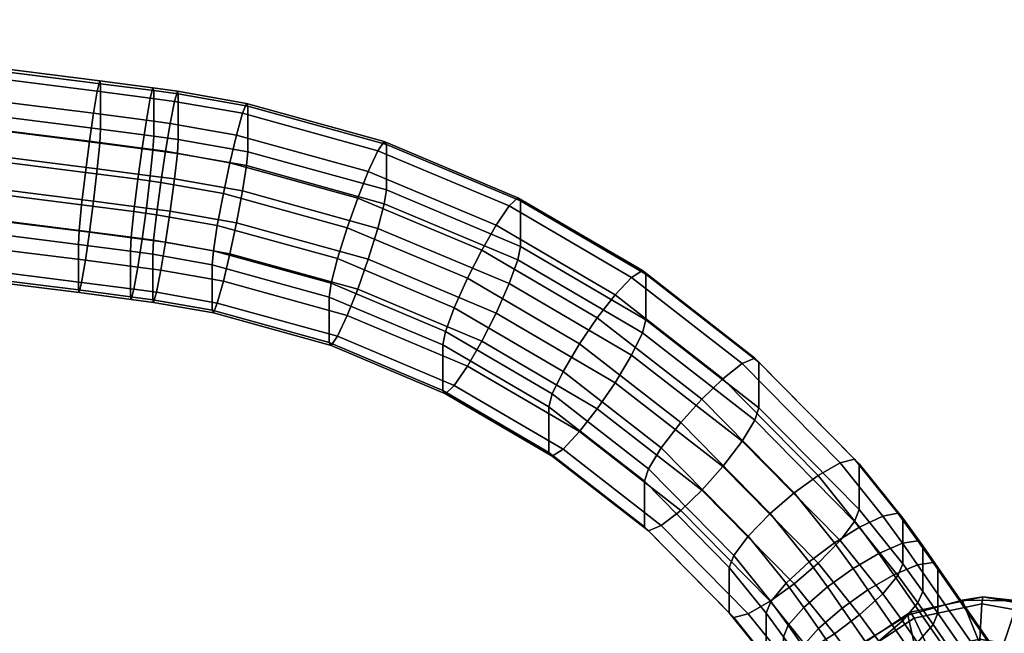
# Model space of a CAD drawing. Header units: millimetres. Extents: x -295 to 295, y -265 to 327.
# Tile 153 of 155: x 153 to 212, y 284 to 320. Entities that reach past the tile are written whole.
import ezdxf

# ---------------------------------------------------------------- set-up
doc = ezdxf.new("R2010")
doc.units = ezdxf.units.MM
doc.header["$MEASUREMENT"] = 0
doc.layers.add('ram', color=7, linetype='Continuous')

msp = doc.modelspace()

# ---------------------------------------------------------------- meshes
at = {"layer": 'ram'}
mesh = msp.add_polyface(dxfattribs=at)
corners = [(150.75, 312.084, 800.956), (125.733, 314.917, 800.162), (125.554, 312.993, 799.545), (150.533, 310.165, 800.339), (150.986, 313.937, 800.801), (125.928, 316.774, 800.005), (151.223, 315.599, 799.97), (126.124, 318.441, 799.173), (151.44, 316.917, 798.444), (126.303, 319.763, 797.646), (151.583, 317.522, 796.514), (126.421, 320.371, 795.714), (151.627, 317.36, 794.648), (126.458, 320.21, 793.848), (151.627, 314.659, 785.019), (126.458, 317.508, 784.22), (151.583, 313.826, 783.342), (126.421, 316.675, 782.542), (151.44, 312.305, 782.008), (126.303, 315.151, 781.209), (151.223, 310.386, 781.39), (126.124, 313.228, 780.593), (150.986, 308.533, 781.545), (125.928, 311.371, 780.749), (150.75, 306.871, 782.376), (125.733, 309.703, 781.581), (150.533, 305.553, 783.902), (125.554, 308.381, 783.109), (156.579, 307.025, 797.548), (150.346, 307.812, 797.327), (150.346, 305.11, 787.699), (156.579, 304.323, 787.92), (156.625, 307.857, 799.226), (150.391, 308.644, 799.005), (156.771, 309.378, 800.56), (156.995, 311.296, 801.178), (157.237, 313.148, 801.023), (157.48, 314.81, 800.192), (157.703, 316.127, 798.666), (157.85, 316.731, 796.736), (157.896, 316.569, 794.87), (157.896, 313.867, 785.241), (157.85, 313.035, 783.563), (157.703, 311.515, 782.23), (157.48, 309.596, 781.612), (157.237, 307.744, 781.766), (156.995, 306.083, 782.597), (156.771, 304.766, 784.123), (156.625, 304.161, 786.054), (150.391, 304.948, 785.833), (159.671, 306.623, 797.661), (159.671, 303.921, 788.032), (159.719, 307.455, 799.339), (159.873, 308.974, 800.673), (160.107, 310.891, 801.291), (160.361, 312.741, 801.137), (160.614, 314.402, 800.306), (160.848, 315.718, 798.781), (161.002, 316.321, 796.851), (161.05, 316.159, 794.985), (161.002, 312.625, 783.679), (161.05, 313.457, 785.357), (160.848, 311.105, 782.344), (160.614, 309.188, 781.726), (160.361, 307.338, 781.881), (160.107, 305.678, 782.711), (159.873, 304.362, 784.237), (159.719, 303.759, 786.166)]
mesh.append_faces([[corners[k] for k in face] for face in [(0, 1, 2, 3), (4, 5, 1, 0), (6, 7, 5, 4), (8, 9, 7, 6), (10, 11, 9, 8), (12, 13, 11, 10), (14, 15, 13, 12), (16, 17, 15, 14), (18, 19, 17, 16), (20, 21, 19, 18), (22, 23, 21, 20), (24, 25, 23, 22), (26, 27, 25, 24), (28, 29, 30, 31), (32, 33, 29, 28), (34, 3, 33, 32), (35, 0, 3, 34), (36, 4, 0, 35), (37, 6, 4, 36), (38, 8, 6, 37), (39, 10, 8, 38), (40, 12, 10, 39), (41, 14, 12, 40), (42, 16, 14, 41), (43, 18, 16, 42), (44, 20, 18, 43), (45, 22, 20, 44), (46, 24, 22, 45), (47, 26, 24, 46), (48, 49, 26, 47), (31, 30, 49, 48), (50, 28, 31, 51), (52, 32, 28, 50), (53, 34, 32, 52), (54, 35, 34, 53), (55, 36, 35, 54), (56, 37, 36, 55), (57, 38, 37, 56), (58, 39, 38, 57), (59, 40, 39, 58), (60, 42, 41, 61), (62, 43, 42, 60), (63, 44, 43, 62), (64, 45, 44, 63), (65, 46, 45, 64), (66, 47, 46, 65), (67, 48, 47, 66), (51, 31, 48, 67)]])
mesh = msp.add_polyface(dxfattribs=at)
corners = [(161.05, 313.457, 785.357), (157.896, 313.867, 785.241), (157.896, 316.569, 794.87), (161.05, 316.159, 794.985), (160.992, 306.443, 797.711), (159.671, 306.623, 797.661), (159.671, 303.921, 788.032), (160.992, 303.742, 788.083), (161.045, 307.275, 799.389), (159.719, 307.455, 799.339), (161.214, 308.792, 800.724), (159.873, 308.974, 800.673), (161.47, 310.707, 801.343), (160.107, 310.891, 801.291), (161.749, 312.553, 801.19), (160.361, 312.741, 801.137), (162.027, 314.21, 800.36), (160.614, 314.402, 800.306), (162.284, 315.522, 798.835), (160.848, 315.718, 798.781), (162.452, 316.124, 796.906), (161.002, 316.321, 796.851), (162.505, 315.961, 795.04), (162.505, 313.26, 785.412), (162.452, 312.428, 783.734), (161.002, 312.625, 783.679), (162.284, 310.911, 782.399), (160.848, 311.105, 782.344), (162.027, 308.997, 781.78), (160.614, 309.188, 781.726), (161.749, 307.15, 781.933), (160.361, 307.338, 781.881), (161.47, 305.493, 782.763), (160.107, 305.678, 782.711), (161.214, 304.181, 784.287), (159.873, 304.362, 784.237), (161.045, 303.579, 786.217), (159.719, 303.759, 786.166), (164.513, 305.823, 797.885), (164.513, 303.121, 788.257), (164.587, 306.65, 799.564), (164.823, 308.156, 800.902), (165.181, 310.052, 801.527), (165.571, 311.879, 801.379), (165.96, 313.515, 800.555), (166.318, 314.81, 799.035), (166.554, 315.4, 797.109), (166.628, 315.233, 795.245), (166.628, 312.531, 785.616), (166.554, 311.704, 783.937), (166.318, 310.198, 782.599), (165.96, 308.302, 781.975), (165.571, 306.475, 782.123), (165.182, 304.838, 782.947), (164.823, 303.544, 784.466), (164.587, 302.954, 786.392), (171.462, 303.901, 798.424), (171.462, 301.199, 788.796), (171.582, 304.717, 800.107), (171.959, 306.183, 801.456), (172.533, 308.019, 802.097), (173.157, 309.781, 801.967), (173.781, 311.354, 801.161), (173.157, 304.378, 782.711), (173.781, 306.14, 782.581), (172.533, 302.806, 783.517), (171.959, 301.571, 785.02), (171.582, 301.02, 786.935)]
mesh.append_faces([[corners[k] for k in face] for face in [(0, 1, 2, 3), (4, 5, 6, 7), (8, 9, 5, 4), (10, 11, 9, 8), (12, 13, 11, 10), (14, 15, 13, 12), (16, 17, 15, 14), (18, 19, 17, 16), (20, 21, 19, 18), (22, 3, 21, 20), (23, 0, 3, 22), (24, 25, 0, 23), (26, 27, 25, 24), (28, 29, 27, 26), (30, 31, 29, 28), (32, 33, 31, 30), (34, 35, 33, 32), (36, 37, 35, 34), (7, 6, 37, 36), (38, 4, 7, 39), (40, 8, 4, 38), (41, 10, 8, 40), (42, 12, 10, 41), (43, 14, 12, 42), (44, 16, 14, 43), (45, 18, 16, 44), (46, 20, 18, 45), (47, 22, 20, 46), (48, 23, 22, 47), (49, 24, 23, 48), (50, 26, 24, 49), (51, 28, 26, 50), (52, 30, 28, 51), (53, 32, 30, 52), (54, 34, 32, 53), (55, 36, 34, 54), (39, 7, 36, 55), (56, 38, 39, 57), (58, 40, 38, 56), (59, 41, 40, 58), (60, 42, 41, 59), (61, 43, 42, 60), (62, 44, 43, 61), (63, 52, 51, 64), (65, 53, 52, 63), (66, 54, 53, 65), (67, 55, 54, 66), (57, 39, 55, 67)]])
mesh = msp.add_polyface(dxfattribs=at)
corners = [(174.355, 312.589, 799.659), (166.318, 314.81, 799.035), (165.96, 313.515, 800.555), (173.781, 311.354, 801.161), (174.732, 313.139, 797.744), (166.554, 315.4, 797.109), (174.852, 312.96, 795.882), (166.628, 315.233, 795.245), (174.852, 310.258, 786.254), (166.628, 312.531, 785.616), (174.732, 309.443, 784.571), (166.554, 311.704, 783.937), (174.355, 307.977, 783.222), (166.318, 310.198, 782.599), (173.781, 306.14, 782.581), (165.96, 308.302, 781.975), (178.206, 301.06, 799.221), (171.462, 303.901, 798.424), (171.462, 301.199, 788.796), (178.206, 298.358, 789.593), (178.367, 301.857, 800.909), (171.582, 304.717, 800.107), (178.881, 303.266, 802.274), (171.959, 306.183, 801.456), (179.662, 305.015, 802.94), (172.533, 308.019, 802.097), (180.511, 306.683, 802.837), (173.157, 309.781, 801.967), (181.359, 308.16, 802.058), (182.141, 309.307, 800.579), (182.654, 309.801, 798.68), (182.816, 309.604, 796.824), (182.816, 306.902, 787.196), (182.654, 306.105, 785.508), (182.141, 304.696, 784.143), (181.359, 302.947, 783.477), (180.511, 301.28, 783.581), (173.157, 304.378, 782.711), (179.662, 299.802, 784.36), (172.533, 302.806, 783.517), (178.881, 298.654, 785.838), (171.959, 301.571, 785.02), (178.367, 298.161, 787.737), (171.582, 301.02, 786.935), (184.492, 297.38, 800.254), (184.492, 294.679, 790.626), (184.694, 298.154, 801.948), (185.335, 299.488, 803.334), (186.311, 301.124, 804.032), (187.37, 302.668, 803.963), (188.429, 304.022, 803.219), (189.405, 305.056, 801.772), (190.045, 305.475, 799.894), (190.248, 305.254, 798.045), (190.248, 302.552, 788.416), (190.045, 301.779, 786.722), (189.405, 300.444, 785.336), (188.429, 298.809, 784.638), (187.37, 297.265, 784.707), (186.311, 295.91, 785.452), (185.335, 294.876, 786.898), (184.694, 294.458, 788.776), (190.173, 292.959, 801.494), (190.173, 290.257, 791.866), (190.412, 293.705, 803.197), (191.168, 294.949, 804.608), (190.412, 290.009, 790.025), (191.168, 290.338, 788.172)]
mesh.append_faces([[corners[k] for k in face] for face in [(0, 1, 2, 3), (4, 5, 1, 0), (6, 7, 5, 4), (8, 9, 7, 6), (10, 11, 9, 8), (12, 13, 11, 10), (14, 15, 13, 12), (16, 17, 18, 19), (20, 21, 17, 16), (22, 23, 21, 20), (24, 25, 23, 22), (26, 27, 25, 24), (28, 3, 27, 26), (29, 0, 3, 28), (30, 4, 0, 29), (31, 6, 4, 30), (32, 8, 6, 31), (33, 10, 8, 32), (34, 12, 10, 33), (35, 14, 12, 34), (36, 37, 14, 35), (38, 39, 37, 36), (40, 41, 39, 38), (42, 43, 41, 40), (19, 18, 43, 42), (44, 16, 19, 45), (46, 20, 16, 44), (47, 22, 20, 46), (48, 24, 22, 47), (49, 26, 24, 48), (50, 28, 26, 49), (51, 29, 28, 50), (52, 30, 29, 51), (53, 31, 30, 52), (54, 32, 31, 53), (55, 33, 32, 54), (56, 34, 33, 55), (57, 35, 34, 56), (58, 36, 35, 57), (59, 38, 36, 58), (60, 40, 38, 59), (61, 42, 40, 60), (45, 19, 42, 61), (62, 44, 45, 63), (64, 46, 44, 62), (65, 47, 46, 64), (66, 61, 60, 67), (63, 45, 61, 66)]])
mesh = msp.add_polyface(dxfattribs=at)
corners = [(192.318, 296.448, 805.344), (186.311, 301.124, 804.032), (185.335, 299.488, 803.334), (191.168, 294.949, 804.608), (193.568, 297.844, 805.317), (187.37, 302.668, 803.963), (194.818, 299.05, 804.614), (188.429, 304.022, 803.219), (195.969, 299.947, 803.206), (189.405, 305.056, 801.772), (196.725, 300.277, 801.353), (190.045, 305.475, 799.894), (196.963, 300.027, 799.511), (190.248, 305.254, 798.045), (196.963, 297.326, 789.883), (190.248, 302.552, 788.416), (196.725, 296.581, 788.181), (190.045, 301.779, 786.722), (195.969, 295.336, 786.769), (189.405, 300.444, 785.336), (194.818, 293.837, 786.034), (188.429, 298.809, 784.638), (193.568, 292.441, 786.061), (187.37, 297.265, 784.707), (192.318, 291.235, 786.764), (186.311, 295.91, 785.452), (191.168, 290.338, 788.172), (185.335, 294.876, 786.898), (195.2, 287.849, 802.928), (190.173, 292.959, 801.494), (190.173, 290.257, 791.866), (195.2, 285.147, 793.3), (195.471, 288.562, 804.64), (190.412, 293.705, 803.197), (196.328, 289.704, 806.08), (197.633, 291.047, 806.86), (199.049, 292.272, 806.88), (200.467, 293.309, 806.225), (201.771, 294.05, 804.86), (202.629, 294.276, 803.036), (202.898, 293.995, 801.204), (202.898, 291.293, 791.576), (202.629, 290.581, 789.864), (201.771, 289.438, 788.424), (200.467, 288.095, 787.644), (199.049, 286.869, 787.624), (197.633, 285.833, 788.279), (196.328, 285.092, 789.644), (198.574, 286.911, 806.864), (197.672, 285.825, 805.408), (199.948, 288.168, 807.667), (201.439, 289.3, 807.714), (202.932, 290.243, 807.085), (204.306, 290.898, 805.745), (205.208, 291.068, 803.937), (205.492, 290.769, 802.109), (205.492, 288.067, 792.481), (205.208, 287.372, 790.764), (204.306, 286.286, 789.309), (202.549, 287.774, 808.142), (201.025, 286.686, 808.083), (204.073, 288.673, 807.526), (205.477, 289.287, 806.197), (206.398, 289.43, 804.396), (206.689, 289.123, 802.571), (206.689, 286.421, 792.943), (204.957, 287.402, 807.882), (203.426, 286.512, 808.496), (206.366, 288.008, 806.556), (207.292, 288.146, 804.757)]
mesh.append_faces([[corners[k] for k in face] for face in [(0, 1, 2, 3), (4, 5, 1, 0), (6, 7, 5, 4), (8, 9, 7, 6), (10, 11, 9, 8), (12, 13, 11, 10), (14, 15, 13, 12), (16, 17, 15, 14), (18, 19, 17, 16), (20, 21, 19, 18), (22, 23, 21, 20), (24, 25, 23, 22), (26, 27, 25, 24), (28, 29, 30, 31), (32, 33, 29, 28), (34, 3, 33, 32), (35, 0, 3, 34), (36, 4, 0, 35), (37, 6, 4, 36), (38, 8, 6, 37), (39, 10, 8, 38), (40, 12, 10, 39), (41, 14, 12, 40), (42, 16, 14, 41), (43, 18, 16, 42), (44, 20, 18, 43), (45, 22, 20, 44), (46, 24, 22, 45), (47, 26, 24, 46), (48, 34, 32, 49), (50, 35, 34, 48), (51, 36, 35, 50), (52, 37, 36, 51), (53, 38, 37, 52), (54, 39, 38, 53), (55, 40, 39, 54), (56, 41, 40, 55), (57, 42, 41, 56), (58, 43, 42, 57), (59, 51, 50, 60), (61, 52, 51, 59), (62, 53, 52, 61), (63, 54, 53, 62), (64, 55, 54, 63), (65, 56, 55, 64), (66, 61, 59, 67), (68, 62, 61, 66), (69, 63, 62, 68)]])
mesh = msp.add_polyface(dxfattribs=at)
corners = [(195.471, 284.866, 791.468), (190.412, 290.009, 790.025), (191.168, 290.338, 788.172), (196.328, 285.092, 789.644), (195.2, 285.147, 793.3), (190.173, 290.257, 791.866), (197.387, 285.13, 803.691), (195.2, 287.849, 802.928), (197.387, 282.429, 794.063), (197.672, 285.825, 805.408), (195.471, 288.562, 804.64), (202.932, 285.03, 788.505), (200.467, 288.095, 787.644), (201.771, 289.438, 788.424), (204.306, 286.286, 789.309), (201.439, 283.897, 788.458), (199.049, 286.869, 787.624), (199.948, 282.954, 789.087), (197.633, 285.833, 788.279), (198.574, 282.299, 790.427), (197.672, 282.129, 792.235), (198.409, 283.725, 804.086), (198.409, 281.023, 794.457), (198.699, 284.411, 805.804), (199.621, 285.47, 807.268), (198.574, 286.911, 806.864), (201.025, 286.686, 808.083), (199.948, 288.168, 807.667), (206.398, 285.734, 791.224), (205.208, 287.372, 790.764), (205.492, 288.067, 792.481), (206.689, 286.421, 792.943), (205.477, 284.676, 789.761), (204.073, 283.46, 788.945), (202.549, 282.371, 788.886), (201.025, 281.473, 789.503), (199.621, 280.858, 790.832), (198.699, 280.715, 792.632), (199.269, 282.488, 804.433), (199.269, 279.786, 794.805), (199.561, 283.172, 806.152), (200.486, 284.226, 807.617), (201.896, 285.434, 808.435), (203.426, 286.512, 808.496), (202.549, 287.774, 808.142), (206.366, 283.396, 790.12), (207.292, 284.449, 791.584), (204.957, 282.188, 789.302), (203.426, 281.109, 789.24), (201.896, 280.22, 789.854), (200.486, 279.614, 791.181), (199.561, 279.477, 792.98), (202.86, 278.403, 807.49), (202.568, 277.719, 805.771), (203.787, 279.456, 808.956), (205.197, 280.661, 809.774), (206.729, 281.739, 809.836), (208.261, 282.626, 809.222), (204.957, 287.402, 807.882), (202.76, 282.576, 847.883), (202.316, 282.776, 846.685), (199.885, 279.221, 847.514), (200.486, 279.251, 848.658), (204.496, 281.251, 849.982), (202.785, 278.751, 850.565), (206.163, 284.831, 847.486), (205.955, 285.188, 846.261), (207.055, 282.948, 849.684), (202.965, 283.276, 845.257), (200.75, 280.837, 845.787), (205.801, 285.011, 844.967), (203.164, 277.867, 829.204), (206.826, 280.412, 828.744)]
mesh.append_faces([[corners[k] for k in face] for face in [(0, 1, 2, 3), (4, 5, 1, 0), (6, 7, 4, 8), (9, 10, 7, 6), (11, 12, 13, 14), (15, 16, 12, 11), (17, 18, 16, 15), (19, 3, 18, 17), (20, 0, 3, 19), (8, 4, 0, 20), (21, 6, 8, 22), (23, 9, 6, 21), (24, 25, 9, 23), (26, 27, 25, 24), (28, 29, 30, 31), (32, 14, 29, 28), (33, 11, 14, 32), (34, 15, 11, 33), (35, 17, 15, 34), (36, 19, 17, 35), (37, 20, 19, 36), (22, 8, 20, 37), (38, 21, 22, 39), (40, 23, 21, 38), (41, 24, 23, 40), (42, 26, 24, 41), (43, 44, 26, 42), (45, 32, 28, 46), (47, 33, 32, 45), (48, 34, 33, 47), (49, 35, 34, 48), (50, 36, 35, 49), (51, 37, 36, 50), (39, 22, 37, 51), (52, 40, 38, 53), (54, 41, 40, 52), (55, 42, 41, 54), (56, 43, 42, 55), (57, 58, 43, 56), (59, 60, 61, 62), (63, 59, 62, 64), (65, 66, 60, 59), (67, 65, 59, 63), (60, 68, 69, 69), (68, 60, 66, 70), (61, 60, 69, 69), (71, 68, 70, 72), (71, 69, 68, 68)]])
mesh = msp.add_polyface(dxfattribs=at)
corners = [(207.584, 287.836, 802.932), (206.689, 289.123, 802.571), (206.398, 289.43, 804.396), (207.292, 288.146, 804.757), (207.584, 285.135, 793.304), (206.689, 286.421, 792.943), (207.292, 284.449, 791.584), (206.398, 285.734, 791.224), (209.672, 283.23, 807.896), (206.366, 288.008, 806.556), (204.957, 287.402, 807.882), (208.261, 282.626, 809.222), (210.598, 283.367, 806.098), (210.89, 283.057, 804.273), (210.89, 280.355, 794.645), (210.598, 279.671, 792.925), (209.672, 278.619, 791.46), (206.366, 283.396, 790.12), (208.261, 277.413, 790.642), (204.957, 282.188, 789.302), (214.869, 273.081, 811.901), (206.729, 281.739, 809.836), (213.338, 272.193, 812.515), (216.279, 273.685, 810.575), (217.207, 273.822, 808.776), (217.498, 273.512, 806.951), (210, 276.268, 852.916), (207.038, 279.019, 851.669), (206.125, 277.684, 851.98), (208.404, 279.926, 851.509), (207.055, 282.948, 849.684), (204.496, 281.251, 849.982), (210.177, 285.674, 847.528), (210.248, 286.089, 846.305), (205.955, 285.188, 846.261), (206.163, 284.831, 847.486), (210.074, 283.582, 849.715), (210.018, 280.264, 851.526), (214.19, 284.976, 848.002), (214.54, 285.343, 846.813), (213.093, 283.057, 850.072), (211.629, 279.984, 851.716), (217.594, 282.844, 848.836), (218.18, 283.062, 847.705), (215.652, 281.453, 850.7), (212.996, 279.127, 852.052), (219.867, 279.601, 849.903), (220.611, 279.595, 848.846), (217.361, 279.014, 851.502), (213.91, 277.824, 852.48), (220.665, 275.742, 851.042), (221.465, 275.468, 850.064), (217.963, 276.112, 852.358), (212.346, 285.857, 845.183), (209.018, 285.896, 844.941), (215.504, 284.898, 845.672), (218.228, 283.098, 846.365), (220.285, 280.61, 847.206), (205.801, 285.011, 844.967), (221.506, 277.643, 848.124), (215.15, 280.752, 828.544), (219.172, 278.562, 829.438), (210.847, 281.411, 828.742), (221.931, 274.996, 830.631), (206.826, 280.412, 828.744)]
mesh.append_faces([[corners[k] for k in face] for face in [(0, 1, 2, 3), (4, 5, 1, 0), (6, 7, 5, 4), (8, 9, 10, 11), (12, 3, 9, 8), (13, 0, 3, 12), (14, 4, 0, 13), (15, 6, 4, 14), (16, 17, 6, 15), (18, 19, 17, 16), (20, 11, 21, 22), (23, 8, 11, 20), (24, 12, 8, 23), (25, 13, 12, 24), (26, 27, 28, 28), (29, 30, 31, 27), (26, 29, 27, 27), (32, 33, 34, 35), (36, 32, 35, 30), (37, 36, 30, 29), (26, 37, 29, 29), (38, 39, 33, 32), (40, 38, 32, 36), (41, 40, 36, 37), (26, 41, 37, 37), (42, 43, 39, 38), (44, 42, 38, 40), (45, 44, 40, 41), (26, 45, 41, 41), (46, 47, 43, 42), (48, 46, 42, 44), (49, 48, 44, 45), (26, 49, 45, 45), (50, 51, 47, 46), (52, 50, 46, 48), (33, 53, 54, 54), (55, 39, 43, 56), (56, 43, 47, 57), (39, 55, 53, 53), (58, 34, 33, 54), (53, 33, 39, 39), (47, 59, 57, 57), (60, 55, 56, 61), (53, 60, 62, 62), (61, 56, 57, 63), (55, 60, 53, 53), (64, 58, 54, 62), (53, 62, 54, 54)]])

doc.saveas('drawing.dxf')
